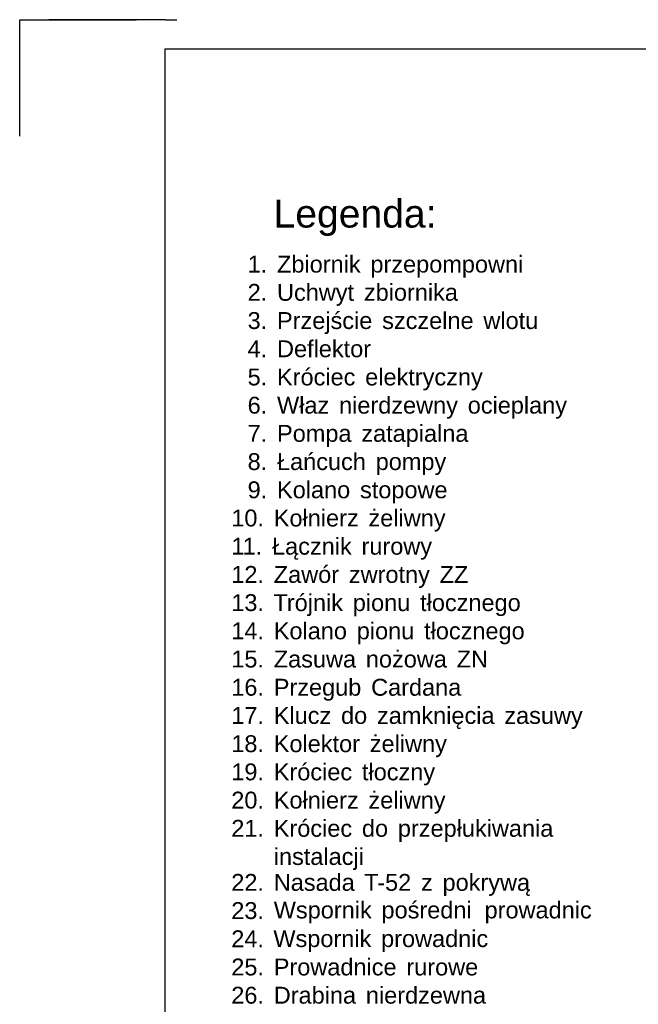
# Model space of a CAD drawing. Extents: x -23500 to 2637, y 21242 to 29547.
# Tile 28 of 121: x -14464 to -11808, y 24440 to 28667. Entities that reach past the tile are written whole.
import ezdxf

# ---------------------------------------------------------------- set-up
doc = ezdxf.new("R2010")
doc.units = 0
doc.header["$LTSCALE"] = 25
doc.layers.get('0').update_dxf_attribs({"linetype": 'CONTINUOUS', "lineweight": 13})
for name, color, linetype in [('0_5', 250, 'CONTINUOUS'), ('M_Ramki markery', 1, 'CONTINUOUS'), ('M_Ramki znaczniki', 6, 'CONTINUOUS')]:
    doc.layers.add(name, color=color, linetype=linetype)
doc.layers.add('M_Ramki do druku', color=7, linetype='CONTINUOUS', lineweight=25)
doc.layers.add('M_Ramki rysunków', color=2, linetype='CONTINUOUS', lineweight=25)
doc.styles.add('MCAD_TS', font='GENISO.SHX', dxfattribs={"width": 0.8, "oblique": 15})
doc.styles.get("Standard").update_dxf_attribs({"font": 'ARIAL.TTF', "height": 50})

# ---------------------------------------------------------------- blocks, each defined once
blk = doc.blocks.new('Znacznik_narozny_v2')
at = {"layer": 'M_Ramki znaczniki'}
blk.add_lwpolyline([(0, -20), (0, 0), (20, 0)], dxfattribs=at)
blk = doc.blocks.new('znacznik297')
at = {"lineweight": -2}
blk.add_line((0, 0), (-20, 0), dxfattribs=at)
at = {"layer": 'M_Ramki markery'}
blk.add_line((0, 0), (2, 0), dxfattribs=at)
blk = doc.blocks.new('*U1258')
at = {"layer": 'M_Ramki rysunków', "color": 0, "linetype": 'ByBlock', "lineweight": -2}
blk.add_lwpolyline([(25, 5), (25, 292), (415, 292), (415, 5)], close=True, dxfattribs=at)
blk.add_blockref('znacznik297', (25, 297))
at = {"layer": 'M_Ramki znaczniki'}
blk.add_blockref('Znacznik_narozny_v2', (0, 297), dxfattribs=at)
at = {"layer": 'M_Ramki do druku', "style": 'MCAD_TS', "width": 0.8}
for tag, p in [('KOMENTARZ', (16.54, 30.57)), ('RYSUNEK', (20.28, 30.57)), ('DATA', (24.02, 30.57))]:
    blk.add_attdef(tag, p, '', height=2, rotation=90, dxfattribs=at)

msp = doc.modelspace()

# ---------------------------------------------------------------- block references
at = {"layer": 'M_Ramki do druku', "xscale": 25, "yscale": 25, "zscale": 25}
msp.add_blockref('*U1258', (-14463.73, 21241.997), dxfattribs=at)

# ---------------------------------------------------------------- texts
at = {"color": 7, "char_height": 72.44037, "attachment_point": 1}
for s, insert in [('{\\fArial|b0|i0|c0;1}', (-13485.256, 27653.821)), ('{\\fArial|b0|i0|c0;Z}', (-13359.032, 27653.821)), ('{\\fArial|b0|i0|c0;b}', (-13297.374, 27653.821)), ('{\\fArial|b0|i0|c0;i}', (-13241.266, 27653.821)), ('{\\fArial|b0|i0|c0;i}', (-13073.042, 27653.821)), ('{\\fArial|b0|i0|c0;k}', (-13050.639, 27653.821)), ('{\\fArial|b0|i0|c0;i}', (-12324.319, 27653.821)), ('{\\fArial|b0|i0|c0;o}', (-13218.863, 27653.821)), ('{\\fArial|b0|i0|c0;r}', (-13162.754, 27653.821)), ('{\\fArial|b0|i0|c0;n}', (-13129.15, 27653.821)), ('{\\fArial|b0|i0|c0;p}', (-12958.06, 27653.821)), ('{\\fArial|b0|i0|c0;r}', (-12901.952, 27653.821)), ('{\\fArial|b0|i0|c0;z}', (-12868.347, 27653.821)), ('{\\fArial|b0|i0|c0;e}', (-12817.89, 27653.821)), ('{\\fArial|b0|i0|c0;p}', (-12761.782, 27653.821)), ('{\\fArial|b0|i0|c0;o}', (-12705.674, 27653.821)), ('{\\fArial|b0|i0|c0;m}', (-12649.566, 27653.821)), ('{\\fArial|b0|i0|c0;p}', (-12565.504, 27653.821)), ('{\\fArial|b0|i0|c0;o}', (-12509.396, 27653.821)), ('{\\fArial|b0|i0|c0;w}', (-12453.288, 27653.821)), ('{\\fArial|b0|i0|c0;n}', (-12380.428, 27653.821)), ('{\\fArial|b0|i0|c0;.}', (-13429.148, 27653.821)), ('{\\fArial|b0|i0|c0;2}', (-13485.256, 27532.724)), ('{\\fArial|b0|i0|c0;U}', (-13359.032, 27532.724)), ('{\\fArial|b0|i0|c0;h}', (-13235.715, 27532.724)), ('{\\fArial|b0|i0|c0;t}', (-13056.29, 27532.724)), ('{\\fArial|b0|i0|c0;b}', (-12935.687, 27532.724)), ('{\\fArial|b0|i0|c0;i}', (-12879.579, 27532.724)), ('{\\fArial|b0|i0|c0;i}', (-12711.355, 27532.724)), ('{\\fArial|b0|i0|c0;k}', (-12688.953, 27532.724)), ('{\\fArial|b0|i0|c0;c}', (-13286.172, 27532.724)), ('{\\fArial|b0|i0|c0;w}', (-13179.607, 27532.724)), ('{\\fArial|b0|i0|c0;y}', (-13106.747, 27532.724)), ('{\\fArial|b0|i0|c0;z}', (-12986.145, 27532.724)), ('{\\fArial|b0|i0|c0;o}', (-12857.176, 27532.724)), ('{\\fArial|b0|i0|c0;r}', (-12801.068, 27532.724)), ('{\\fArial|b0|i0|c0;n}', (-12767.464, 27532.724)), ('{\\fArial|b0|i0|c0;a}', (-12638.495, 27532.724)), ('{\\fArial|b0|i0|c0;.}', (-13429.148, 27532.724)), ('{\\fArial|b0|i0|c0;3}', (-13485.256, 27411.627)), ('{\\fArial|b0|i0|c0;P}', (-13359.032, 27411.627)), ('{\\fArial|b0|i0|c0;r}', (-13291.723, 27411.627)), ('{\\fArial|b0|i0|c0;z}', (-13258.118, 27411.627)), ('{\\fArial|b0|i0|c0;e}', (-13207.661, 27411.627)), ('{\\fArial|b0|i0|c0;j}', (-13151.553, 27411.627)), ('{\\fArial|b0|i0|c0;ś}', (-13129.15, 27411.627)), ('{\\fArial|b0|i0|c0;c}', (-13078.693, 27411.627)), ('{\\fArial|b0|i0|c0;i}', (-13028.236, 27411.627)), ('{\\fArial|b0|i0|c0;e}', (-13005.833, 27411.627)), ('{\\fArial|b0|i0|c0;s}', (-12907.633, 27411.627)), ('{\\fArial|b0|i0|c0;z}', (-12857.176, 27411.627)), ('{\\fArial|b0|i0|c0;c}', (-12806.719, 27411.627)), ('{\\fArial|b0|i0|c0;z}', (-12756.262, 27411.627)), ('{\\fArial|b0|i0|c0;e}', (-12705.805, 27411.627)), ('{\\fArial|b0|i0|c0;l}', (-12649.697, 27411.627)), ('{\\fArial|b0|i0|c0;n}', (-12627.294, 27411.627)), ('{\\fArial|b0|i0|c0;e}', (-12571.186, 27411.627)), ('{\\fArial|b0|i0|c0;w}', (-12472.956, 27411.627)), ('{\\fArial|b0|i0|c0;l}', (-12400.096, 27411.627)), ('{\\fArial|b0|i0|c0;o}', (-12377.693, 27411.627)), ('{\\fArial|b0|i0|c0;t}', (-12321.585, 27411.627)), ('{\\fArial|b0|i0|c0;u}', (-12293.531, 27411.627)), ('{\\fArial|b0|i0|c0;.}', (-13429.148, 27411.627)), ('{\\fArial|b0|i0|c0;4}', (-13485.256, 27290.53)), ('{\\fArial|b0|i0|c0;D}', (-13359.032, 27290.53)), ('{\\fArial|b0|i0|c0;e}', (-13286.172, 27290.53)), ('{\\fArial|b0|i0|c0;f}', (-13230.064, 27290.53)), ('{\\fArial|b0|i0|c0;l}', (-13202.01, 27290.53)), ('{\\fArial|b0|i0|c0;e}', (-13179.607, 27290.53)), ('{\\fArial|b0|i0|c0;k}', (-13123.499, 27290.53)), ('{\\fArial|b0|i0|c0;t}', (-13073.042, 27290.53)), ('{\\fArial|b0|i0|c0;o}', (-13044.988, 27290.53)), ('{\\fArial|b0|i0|c0;r}', (-12988.879, 27290.53)), ('{\\fArial|b0|i0|c0;.}', (-13429.148, 27290.53)), ('{\\fArial|b0|i0|c0;ó}', (-13258.118, 27169.433)), ('{\\fArial|b0|i0|c0;5}', (-13485.256, 27169.433)), ('{\\fArial|b0|i0|c0;K}', (-13359.032, 27169.433)), ('{\\fArial|b0|i0|c0;r}', (-13291.723, 27169.433)), ('{\\fArial|b0|i0|c0;c}', (-13202.01, 27169.433)), ('{\\fArial|b0|i0|c0;i}', (-13151.553, 27169.433)), ('{\\fArial|b0|i0|c0;e}', (-13129.15, 27169.433)), ('{\\fArial|b0|i0|c0;c}', (-13073.042, 27169.433)), ('{\\fArial|b0|i0|c0;e}', (-12980.483, 27169.433)), ('{\\fArial|b0|i0|c0;l}', (-12924.375, 27169.433)), ('{\\fArial|b0|i0|c0;e}', (-12901.972, 27169.433)), ('{\\fArial|b0|i0|c0;k}', (-12845.864, 27169.433)), ('{\\fArial|b0|i0|c0;t}', (-12795.407, 27169.433)), ('{\\fArial|b0|i0|c0;r}', (-12767.353, 27169.433)), ('{\\fArial|b0|i0|c0;y}', (-12733.748, 27169.433)), ('{\\fArial|b0|i0|c0;c}', (-12683.291, 27169.433)), ('{\\fArial|b0|i0|c0;z}', (-12632.834, 27169.433)), ('{\\fArial|b0|i0|c0;n}', (-12582.377, 27169.433)), ('{\\fArial|b0|i0|c0;y}', (-12526.269, 27169.433)), ('{\\fArial|b0|i0|c0;.}', (-13429.148, 27169.433)), ('{\\fArial|b0|i0|c0;ł}', (-13263.769, 27048.336)), ('{\\fArial|b0|i0|c0;i}', (-13036.622, 27048.336)), ('{\\fArial|b0|i0|c0;d}', (-12924.506, 27048.336)), ('{\\fArial|b0|i0|c0;i}', (-12433.67, 27048.336)), ('{\\fArial|b0|i0|c0;l}', (-12299.051, 27048.336)), ('{\\fArial|b0|i0|c0;6}', (-13485.256, 27048.336)), ('{\\fArial|b0|i0|c0;W}', (-13359.032, 27048.336)), ('{\\fArial|b0|i0|c0;a}', (-13241.367, 27048.336)), ('{\\fArial|b0|i0|c0;z}', (-13185.258, 27048.336)), ('{\\fArial|b0|i0|c0;n}', (-13092.73, 27048.336)), ('{\\fArial|b0|i0|c0;e}', (-13014.219, 27048.336)), ('{\\fArial|b0|i0|c0;r}', (-12958.111, 27048.336)), ('{\\fArial|b0|i0|c0;z}', (-12868.398, 27048.336)), ('{\\fArial|b0|i0|c0;e}', (-12817.941, 27048.336)), ('{\\fArial|b0|i0|c0;w}', (-12761.833, 27048.336)), ('{\\fArial|b0|i0|c0;n}', (-12688.973, 27048.336)), ('{\\fArial|b0|i0|c0;y}', (-12632.864, 27048.336)), ('{\\fArial|b0|i0|c0;o}', (-12540.235, 27048.336)), ('{\\fArial|b0|i0|c0;c}', (-12484.127, 27048.336)), ('{\\fArial|b0|i0|c0;e}', (-12411.267, 27048.336)), ('{\\fArial|b0|i0|c0;p}', (-12355.159, 27048.336)), ('{\\fArial|b0|i0|c0;a}', (-12276.648, 27048.336)), ('{\\fArial|b0|i0|c0;n}', (-12220.539, 27048.336)), ('{\\fArial|b0|i0|c0;y}', (-12164.431, 27048.336)), ('{\\fArial|b0|i0|c0;.}', (-13429.148, 27048.336)), ('{\\fArial|b0|i0|c0;7}', (-13485.256, 26927.239)), ('{\\fArial|b0|i0|c0;P}', (-13359.032, 26927.239)), ('{\\fArial|b0|i0|c0;i}', (-12750.399, 26927.239)), ('{\\fArial|b0|i0|c0;l}', (-12671.888, 26927.239)), ('{\\fArial|b0|i0|c0;o}', (-13291.723, 26927.239)), ('{\\fArial|b0|i0|c0;m}', (-13235.614, 26927.239)), ('{\\fArial|b0|i0|c0;p}', (-13151.553, 26927.239)), ('{\\fArial|b0|i0|c0;a}', (-13095.445, 26927.239)), ('{\\fArial|b0|i0|c0;z}', (-12997.235, 26927.239)), ('{\\fArial|b0|i0|c0;a}', (-12946.778, 26927.239)), ('{\\fArial|b0|i0|c0;t}', (-12890.67, 26927.239)), ('{\\fArial|b0|i0|c0;a}', (-12862.616, 26927.239)), ('{\\fArial|b0|i0|c0;p}', (-12806.507, 26927.239)), ('{\\fArial|b0|i0|c0;a}', (-12727.996, 26927.239)), ('{\\fArial|b0|i0|c0;n}', (-12649.485, 26927.239)), ('{\\fArial|b0|i0|c0;a}', (-12593.377, 26927.239)), ('{\\fArial|b0|i0|c0;.}', (-13429.148, 26927.239)), ('{\\fArial|b0|i0|c0;8}', (-13485.256, 26806.142)), ('{\\fArial|b0|i0|c0;Ł}', (-13359.032, 26806.142)), ('{\\fArial|b0|i0|c0;ń}', (-13246.816, 26806.142)), ('{\\fArial|b0|i0|c0;h}', (-13033.685, 26806.142)), ('{\\fArial|b0|i0|c0;a}', (-13302.924, 26806.142)), ('{\\fArial|b0|i0|c0;c}', (-13190.708, 26806.142)), ('{\\fArial|b0|i0|c0;u}', (-13140.251, 26806.142)), ('{\\fArial|b0|i0|c0;c}', (-13084.142, 26806.142)), ('{\\fArial|b0|i0|c0;p}', (-12935.486, 26806.142)), ('{\\fArial|b0|i0|c0;o}', (-12879.377, 26806.142)), ('{\\fArial|b0|i0|c0;m}', (-12823.269, 26806.142)), ('{\\fArial|b0|i0|c0;p}', (-12739.208, 26806.142)), ('{\\fArial|b0|i0|c0;y}', (-12683.099, 26806.142)), ('{\\fArial|b0|i0|c0;.}', (-13429.148, 26806.142)), ('{\\fArial|b0|i0|c0;9}', (-13485.256, 26685.045)), ('{\\fArial|b0|i0|c0;K}', (-13359.032, 26685.045)), ('{\\fArial|b0|i0|c0;l}', (-13235.614, 26685.045)), ('{\\fArial|b0|i0|c0;t}', (-12952.288, 26685.045)), ('{\\fArial|b0|i0|c0;o}', (-13291.723, 26685.045)), ('{\\fArial|b0|i0|c0;a}', (-13213.211, 26685.045)), ('{\\fArial|b0|i0|c0;n}', (-13157.103, 26685.045)), ('{\\fArial|b0|i0|c0;o}', (-13100.995, 26685.045)), ('{\\fArial|b0|i0|c0;s}', (-13002.745, 26685.045)), ('{\\fArial|b0|i0|c0;o}', (-12924.234, 26685.045)), ('{\\fArial|b0|i0|c0;p}', (-12868.125, 26685.045)), ('{\\fArial|b0|i0|c0;o}', (-12812.017, 26685.045)), ('{\\fArial|b0|i0|c0;w}', (-12755.909, 26685.045)), ('{\\fArial|b0|i0|c0;e}', (-12683.049, 26685.045)), ('{\\fArial|b0|i0|c0;.}', (-13429.148, 26685.045)), ('{\\fArial|b0|i0|c0;1}', (-13555.351, 26563.948)), ('{\\fArial|b0|i0|c0;0}', (-13499.243, 26563.948)), ('{\\fArial|b0|i0|c0;K}', (-13373.009, 26563.948)), ('{\\fArial|b0|i0|c0;o}', (-13305.699, 26563.948)), ('{\\fArial|b0|i0|c0;ł}', (-13249.591, 26563.948)), ('{\\fArial|b0|i0|c0;n}', (-13227.188, 26563.948)), ('{\\fArial|b0|i0|c0;i}', (-13171.08, 26563.948)), ('{\\fArial|b0|i0|c0;e}', (-13148.677, 26563.948)), ('{\\fArial|b0|i0|c0;r}', (-13092.569, 26563.948)), ('{\\fArial|b0|i0|c0;z}', (-13058.964, 26563.948)), ('{\\fArial|b0|i0|c0;ż}', (-12966.406, 26563.948)), ('{\\fArial|b0|i0|c0;e}', (-12915.949, 26563.948)), ('{\\fArial|b0|i0|c0;l}', (-12859.84, 26563.948)), ('{\\fArial|b0|i0|c0;i}', (-12837.437, 26563.948)), ('{\\fArial|b0|i0|c0;w}', (-12815.035, 26563.948)), ('{\\fArial|b0|i0|c0;n}', (-12742.175, 26563.948)), ('{\\fArial|b0|i0|c0;y}', (-12686.066, 26563.948)), ('{\\fArial|b0|i0|c0;.}', (-13443.134, 26563.948)), ('{\\fArial|b0|i0|c0;1}', (-13555.351, 26442.851)), ('{\\fArial|b0|i0|c0;1}', (-13506.71, 26442.851)), ('{\\fArial|b0|i0|c0;Ł}', (-13380.487, 26442.851)), ('{\\fArial|b0|i0|c0;ą}', (-13324.379, 26442.851)), ('{\\fArial|b0|i0|c0;c}', (-13268.27, 26442.851)), ('{\\fArial|b0|i0|c0;z}', (-13217.813, 26442.851)), ('{\\fArial|b0|i0|c0;n}', (-13167.356, 26442.851)), ('{\\fArial|b0|i0|c0;i}', (-13111.248, 26442.851)), ('{\\fArial|b0|i0|c0;k}', (-13088.845, 26442.851)), ('{\\fArial|b0|i0|c0;r}', (-12996.296, 26442.851)), ('{\\fArial|b0|i0|c0;u}', (-12962.692, 26442.851)), ('{\\fArial|b0|i0|c0;r}', (-12906.584, 26442.851)), ('{\\fArial|b0|i0|c0;o}', (-12872.979, 26442.851)), ('{\\fArial|b0|i0|c0;w}', (-12816.871, 26442.851)), ('{\\fArial|b0|i0|c0;y}', (-12744.011, 26442.851)), ('{\\fArial|b0|i0|c0;.}', (-13450.602, 26442.851)), ('{\\fArial|b0|i0|c0;ó}', (-13182.382, 26321.755)), ('{\\fArial|b0|i0|c0;1}', (-13555.351, 26321.755)), ('{\\fArial|b0|i0|c0;2}', (-13499.243, 26321.755)), ('{\\fArial|b0|i0|c0;Z}', (-13373.009, 26321.755)), ('{\\fArial|b0|i0|c0;a}', (-13311.35, 26321.755)), ('{\\fArial|b0|i0|c0;w}', (-13255.242, 26321.755)), ('{\\fArial|b0|i0|c0;r}', (-13126.274, 26321.755)), ('{\\fArial|b0|i0|c0;z}', (-13050.578, 26321.755)), ('{\\fArial|b0|i0|c0;w}', (-13000.121, 26321.755)), ('{\\fArial|b0|i0|c0;r}', (-12927.261, 26321.755)), ('{\\fArial|b0|i0|c0;o}', (-12893.657, 26321.755)), ('{\\fArial|b0|i0|c0;t}', (-12837.549, 26321.755)), ('{\\fArial|b0|i0|c0;n}', (-12809.494, 26321.755)), ('{\\fArial|b0|i0|c0;y}', (-12753.386, 26321.755)), ('{\\fArial|b0|i0|c0;Z}', (-12660.838, 26321.755)), ('{\\fArial|b0|i0|c0;Z}', (-12599.179, 26321.755)), ('{\\fArial|b0|i0|c0;.}', (-13443.134, 26321.755)), ('{\\fArial|b0|i0|c0;ó}', (-13283.327, 26200.658)), ('{\\fArial|b0|i0|c0;k}', (-13126.304, 26200.658)), ('{\\fArial|b0|i0|c0;ł}', (-12716.694, 26200.658)), ('{\\fArial|b0|i0|c0;1}', (-13555.351, 26200.658)), ('{\\fArial|b0|i0|c0;3}', (-13499.243, 26200.658)), ('{\\fArial|b0|i0|c0;T}', (-13374.825, 26200.658)), ('{\\fArial|b0|i0|c0;r}', (-13316.931, 26200.658)), ('{\\fArial|b0|i0|c0;j}', (-13227.218, 26200.658)), ('{\\fArial|b0|i0|c0;n}', (-13204.815, 26200.658)), ('{\\fArial|b0|i0|c0;i}', (-13148.707, 26200.658)), ('{\\fArial|b0|i0|c0;p}', (-13033.726, 26200.658)), ('{\\fArial|b0|i0|c0;i}', (-12977.617, 26200.658)), ('{\\fArial|b0|i0|c0;o}', (-12955.214, 26200.658)), ('{\\fArial|b0|i0|c0;n}', (-12899.106, 26200.658)), ('{\\fArial|b0|i0|c0;u}', (-12842.998, 26200.658)), ('{\\fArial|b0|i0|c0;t}', (-12744.748, 26200.658)), ('{\\fArial|b0|i0|c0;o}', (-12694.291, 26200.658)), ('{\\fArial|b0|i0|c0;c}', (-12638.183, 26200.658)), ('{\\fArial|b0|i0|c0;z}', (-12587.725, 26200.658)), ('{\\fArial|b0|i0|c0;n}', (-12537.268, 26200.658)), ('{\\fArial|b0|i0|c0;e}', (-12481.16, 26200.658)), ('{\\fArial|b0|i0|c0;g}', (-12425.052, 26200.658)), ('{\\fArial|b0|i0|c0;o}', (-12368.944, 26200.658)), ('{\\fArial|b0|i0|c0;.}', (-13443.134, 26200.658)), ('{\\fArial|b0|i0|c0;l}', (-13249.591, 26079.561)), ('{\\fArial|b0|i0|c0;i}', (-12960.613, 26079.561)), ('{\\fArial|b0|i0|c0;ł}', (-12699.69, 26079.561)), ('{\\fArial|b0|i0|c0;1}', (-13555.351, 26079.561)), ('{\\fArial|b0|i0|c0;4}', (-13499.243, 26079.561)), ('{\\fArial|b0|i0|c0;K}', (-13373.009, 26079.561)), ('{\\fArial|b0|i0|c0;o}', (-13305.699, 26079.561)), ('{\\fArial|b0|i0|c0;a}', (-13227.188, 26079.561)), ('{\\fArial|b0|i0|c0;n}', (-13171.08, 26079.561)), ('{\\fArial|b0|i0|c0;o}', (-13114.972, 26079.561)), ('{\\fArial|b0|i0|c0;p}', (-13016.722, 26079.561)), ('{\\fArial|b0|i0|c0;o}', (-12938.21, 26079.561)), ('{\\fArial|b0|i0|c0;n}', (-12882.102, 26079.561)), ('{\\fArial|b0|i0|c0;u}', (-12825.994, 26079.561)), ('{\\fArial|b0|i0|c0;t}', (-12727.744, 26079.561)), ('{\\fArial|b0|i0|c0;o}', (-12677.287, 26079.561)), ('{\\fArial|b0|i0|c0;c}', (-12621.179, 26079.561)), ('{\\fArial|b0|i0|c0;z}', (-12570.721, 26079.561)), ('{\\fArial|b0|i0|c0;n}', (-12520.264, 26079.561)), ('{\\fArial|b0|i0|c0;e}', (-12464.156, 26079.561)), ('{\\fArial|b0|i0|c0;g}', (-12408.048, 26079.561)), ('{\\fArial|b0|i0|c0;o}', (-12351.94, 26079.561)), ('{\\fArial|b0|i0|c0;.}', (-13443.134, 26079.561)), ('{\\fArial|b0|i0|c0;1}', (-13555.351, 25958.463)), ('{\\fArial|b0|i0|c0;5}', (-13499.243, 25958.463)), ('{\\fArial|b0|i0|c0;Z}', (-13373.009, 25958.463)), ('{\\fArial|b0|i0|c0;ż}', (-12865.391, 25958.463)), ('{\\fArial|b0|i0|c0;Z}', (-12587.756, 25958.463)), ('{\\fArial|b0|i0|c0;N}', (-12526.097, 25958.463)), ('{\\fArial|b0|i0|c0;a}', (-13311.35, 25958.463)), ('{\\fArial|b0|i0|c0;s}', (-13255.242, 25958.463)), ('{\\fArial|b0|i0|c0;u}', (-13204.785, 25958.463)), ('{\\fArial|b0|i0|c0;w}', (-13148.677, 25958.463)), ('{\\fArial|b0|i0|c0;a}', (-13075.817, 25958.463)), ('{\\fArial|b0|i0|c0;n}', (-12977.607, 25958.463)), ('{\\fArial|b0|i0|c0;o}', (-12921.499, 25958.463)), ('{\\fArial|b0|i0|c0;o}', (-12814.934, 25958.463)), ('{\\fArial|b0|i0|c0;w}', (-12758.825, 25958.463)), ('{\\fArial|b0|i0|c0;a}', (-12685.965, 25958.463)), ('{\\fArial|b0|i0|c0;.}', (-13443.134, 25958.463)), ('{\\fArial|b0|i0|c0;1}', (-13555.351, 25837.367)), ('{\\fArial|b0|i0|c0;6}', (-13499.243, 25837.367)), ('{\\fArial|b0|i0|c0;P}', (-13373.009, 25837.367)), ('{\\fArial|b0|i0|c0;b}', (-13053.313, 25837.367)), ('{\\fArial|b0|i0|c0;C}', (-12955.083, 25837.367)), ('{\\fArial|b0|i0|c0;d}', (-12792.511, 25837.367)), ('{\\fArial|b0|i0|c0;r}', (-13305.699, 25837.367)), ('{\\fArial|b0|i0|c0;z}', (-13272.095, 25837.367)), ('{\\fArial|b0|i0|c0;e}', (-13221.638, 25837.367)), ('{\\fArial|b0|i0|c0;g}', (-13165.529, 25837.367)), ('{\\fArial|b0|i0|c0;u}', (-13109.421, 25837.367)), ('{\\fArial|b0|i0|c0;a}', (-12882.223, 25837.367)), ('{\\fArial|b0|i0|c0;r}', (-12826.115, 25837.367)), ('{\\fArial|b0|i0|c0;a}', (-12736.402, 25837.367)), ('{\\fArial|b0|i0|c0;n}', (-12680.294, 25837.367)), ('{\\fArial|b0|i0|c0;a}', (-12624.186, 25837.367)), ('{\\fArial|b0|i0|c0;.}', (-13443.134, 25837.367)), ('{\\fArial|b0|i0|c0;1}', (-13555.351, 25716.27)), ('{\\fArial|b0|i0|c0;7}', (-13499.243, 25716.27)), ('{\\fArial|b0|i0|c0;K}', (-13373.009, 25716.27)), ('{\\fArial|b0|i0|c0;l}', (-13305.699, 25716.27)), ('{\\fArial|b0|i0|c0;d}', (-13084.183, 25716.27)), ('{\\fArial|b0|i0|c0;k}', (-12739.248, 25716.27)), ('{\\fArial|b0|i0|c0;i}', (-12632.683, 25716.27)), ('{\\fArial|b0|i0|c0;ę}', (-12610.28, 25716.27)), ('{\\fArial|b0|i0|c0;i}', (-12503.715, 25716.27)), ('{\\fArial|b0|i0|c0;u}', (-13283.296, 25716.27)), ('{\\fArial|b0|i0|c0;c}', (-13227.188, 25716.27)), ('{\\fArial|b0|i0|c0;z}', (-13176.731, 25716.27)), ('{\\fArial|b0|i0|c0;o}', (-13028.074, 25716.27)), ('{\\fArial|b0|i0|c0;z}', (-12929.875, 25716.27)), ('{\\fArial|b0|i0|c0;a}', (-12879.418, 25716.27)), ('{\\fArial|b0|i0|c0;m}', (-12823.309, 25716.27)), ('{\\fArial|b0|i0|c0;n}', (-12688.791, 25716.27)), ('{\\fArial|b0|i0|c0;c}', (-12554.171, 25716.27)), ('{\\fArial|b0|i0|c0;a}', (-12481.312, 25716.27)), ('{\\fArial|b0|i0|c0;z}', (-12383.112, 25716.27)), ('{\\fArial|b0|i0|c0;a}', (-12332.655, 25716.27)), ('{\\fArial|b0|i0|c0;s}', (-12276.547, 25716.27)), ('{\\fArial|b0|i0|c0;u}', (-12226.09, 25716.27)), ('{\\fArial|b0|i0|c0;w}', (-12169.981, 25716.27)), ('{\\fArial|b0|i0|c0;y}', (-12097.121, 25716.27)), ('{\\fArial|b0|i0|c0;.}', (-13443.134, 25716.27)), ('{\\fArial|b0|i0|c0;1}', (-13555.351, 25595.173)), ('{\\fArial|b0|i0|c0;8}', (-13499.243, 25595.173)), ('{\\fArial|b0|i0|c0;K}', (-13373.009, 25595.173)), ('{\\fArial|b0|i0|c0;o}', (-13305.699, 25595.173)), ('{\\fArial|b0|i0|c0;l}', (-13249.591, 25595.173)), ('{\\fArial|b0|i0|c0;e}', (-13227.188, 25595.173)), ('{\\fArial|b0|i0|c0;k}', (-13171.08, 25595.173)), ('{\\fArial|b0|i0|c0;t}', (-13120.623, 25595.173)), ('{\\fArial|b0|i0|c0;o}', (-13092.569, 25595.173)), ('{\\fArial|b0|i0|c0;r}', (-13036.46, 25595.173)), ('{\\fArial|b0|i0|c0;ż}', (-12960.755, 25595.173)), ('{\\fArial|b0|i0|c0;e}', (-12910.297, 25595.173)), ('{\\fArial|b0|i0|c0;l}', (-12854.189, 25595.173)), ('{\\fArial|b0|i0|c0;i}', (-12831.786, 25595.173)), ('{\\fArial|b0|i0|c0;w}', (-12809.383, 25595.173)), ('{\\fArial|b0|i0|c0;n}', (-12736.523, 25595.173)), ('{\\fArial|b0|i0|c0;y}', (-12680.415, 25595.173)), ('{\\fArial|b0|i0|c0;.}', (-13443.134, 25595.173)), ('{\\fArial|b0|i0|c0;ł}', (-12966.406, 25474.076)), ('{\\fArial|b0|i0|c0;1}', (-13555.351, 25474.076)), ('{\\fArial|b0|i0|c0;9}', (-13499.243, 25474.076)), ('{\\fArial|b0|i0|c0;K}', (-13373.009, 25474.076)), ('{\\fArial|b0|i0|c0;r}', (-13305.699, 25474.076)), ('{\\fArial|b0|i0|c0;ó}', (-13272.095, 25474.076)), ('{\\fArial|b0|i0|c0;c}', (-13215.987, 25474.076)), ('{\\fArial|b0|i0|c0;i}', (-13165.529, 25474.076)), ('{\\fArial|b0|i0|c0;e}', (-13143.127, 25474.076)), ('{\\fArial|b0|i0|c0;c}', (-13087.018, 25474.076)), ('{\\fArial|b0|i0|c0;t}', (-12994.46, 25474.076)), ('{\\fArial|b0|i0|c0;o}', (-12944.003, 25474.076)), ('{\\fArial|b0|i0|c0;c}', (-12887.895, 25474.076)), ('{\\fArial|b0|i0|c0;z}', (-12837.437, 25474.076)), ('{\\fArial|b0|i0|c0;n}', (-12786.98, 25474.076)), ('{\\fArial|b0|i0|c0;y}', (-12730.872, 25474.076)), ('{\\fArial|b0|i0|c0;.}', (-13443.134, 25474.076)), ('{\\fArial|b0|i0|c0;ł}', (-13249.591, 25352.979)), ('{\\fArial|b0|i0|c0;ż}', (-12966.406, 25352.979)), ('{\\fArial|b0|i0|c0;2}', (-13555.351, 25352.979)), ('{\\fArial|b0|i0|c0;0}', (-13499.243, 25352.979)), ('{\\fArial|b0|i0|c0;K}', (-13373.009, 25352.979)), ('{\\fArial|b0|i0|c0;o}', (-13305.699, 25352.979)), ('{\\fArial|b0|i0|c0;n}', (-13227.188, 25352.979)), ('{\\fArial|b0|i0|c0;i}', (-13171.08, 25352.979)), ('{\\fArial|b0|i0|c0;e}', (-13148.677, 25352.979)), ('{\\fArial|b0|i0|c0;r}', (-13092.569, 25352.979)), ('{\\fArial|b0|i0|c0;z}', (-13058.964, 25352.979)), ('{\\fArial|b0|i0|c0;e}', (-12915.949, 25352.979)), ('{\\fArial|b0|i0|c0;l}', (-12859.84, 25352.979)), ('{\\fArial|b0|i0|c0;i}', (-12837.437, 25352.979)), ('{\\fArial|b0|i0|c0;w}', (-12815.035, 25352.979)), ('{\\fArial|b0|i0|c0;n}', (-12742.175, 25352.979)), ('{\\fArial|b0|i0|c0;y}', (-12686.066, 25352.979)), ('{\\fArial|b0|i0|c0;.}', (-13443.134, 25352.979)), ('{\\fArial|b0|i0|c0;ó}', (-13272.095, 25231.882)), ('{\\fArial|b0|i0|c0;i}', (-13165.529, 25231.882)), ('{\\fArial|b0|i0|c0;d}', (-12994.46, 25231.882)), ('{\\fArial|b0|i0|c0;ł}', (-12587.766, 25231.882)), ('{\\fArial|b0|i0|c0;k}', (-12509.255, 25231.882)), ('{\\fArial|b0|i0|c0;i}', (-12458.798, 25231.882)), ('{\\fArial|b0|i0|c0;i}', (-12251.318, 25231.882)), ('{\\fArial|b0|i0|c0;2}', (-13555.351, 25231.882)), ('{\\fArial|b0|i0|c0;1}', (-13499.243, 25231.882)), ('{\\fArial|b0|i0|c0;K}', (-13373.009, 25231.882)), ('{\\fArial|b0|i0|c0;r}', (-13305.699, 25231.882)), ('{\\fArial|b0|i0|c0;c}', (-13215.987, 25231.882)), ('{\\fArial|b0|i0|c0;e}', (-13143.127, 25231.882)), ('{\\fArial|b0|i0|c0;c}', (-13087.018, 25231.882)), ('{\\fArial|b0|i0|c0;o}', (-12938.352, 25231.882)), ('{\\fArial|b0|i0|c0;p}', (-12840.152, 25231.882)), ('{\\fArial|b0|i0|c0;r}', (-12784.044, 25231.882)), ('{\\fArial|b0|i0|c0;z}', (-12750.439, 25231.882)), ('{\\fArial|b0|i0|c0;e}', (-12699.982, 25231.882)), ('{\\fArial|b0|i0|c0;p}', (-12643.874, 25231.882)), ('{\\fArial|b0|i0|c0;u}', (-12565.363, 25231.882)), ('{\\fArial|b0|i0|c0;w}', (-12436.395, 25231.882)), ('{\\fArial|b0|i0|c0;a}', (-12363.535, 25231.882)), ('{\\fArial|b0|i0|c0;n}', (-12307.426, 25231.882)), ('{\\fArial|b0|i0|c0;a}', (-12228.915, 25231.882)), ('{\\fArial|b0|i0|c0;.}', (-13443.134, 25231.882)), ('{\\fArial|b0|i0|c0;i}', (-13373.11, 25110.785)), ('{\\fArial|b0|i0|c0;l}', (-13159.979, 25110.785)), ('{\\fArial|b0|i0|c0;j}', (-13031.011, 25110.785)), ('{\\fArial|b0|i0|c0;i}', (-13008.608, 25110.785)), ('{\\fArial|b0|i0|c0;n}', (-13350.707, 25110.785)), ('{\\fArial|b0|i0|c0;s}', (-13294.599, 25110.785)), ('{\\fArial|b0|i0|c0;t}', (-13244.142, 25110.785)), ('{\\fArial|b0|i0|c0;a}', (-13216.088, 25110.785)), ('{\\fArial|b0|i0|c0;a}', (-13137.576, 25110.785)), ('{\\fArial|b0|i0|c0;c}', (-13081.468, 25110.785)), ('{\\fArial|b0|i0|c0;2}', (-13555.351, 24999.757)), ('{\\fArial|b0|i0|c0;2}', (-13499.243, 24999.757)), ('{\\fArial|b0|i0|c0;N}', (-13373.009, 24999.757)), ('{\\fArial|b0|i0|c0;a}', (-13300.149, 24999.757)), ('{\\fArial|b0|i0|c0;s}', (-13244.041, 24999.757)), ('{\\fArial|b0|i0|c0;a}', (-13193.584, 24999.757)), ('{\\fArial|b0|i0|c0;d}', (-13137.475, 24999.757)), ('{\\fArial|b0|i0|c0;a}', (-13081.367, 24999.757)), ('{\\fArial|b0|i0|c0;T}', (-12984.934, 24999.757)), ('{\\fArial|b0|i0|c0;5}', (-12895.251, 24999.757)), ('{\\fArial|b0|i0|c0;2}', (-12839.143, 24999.757)), ('{\\fArial|b0|i0|c0;z}', (-12740.943, 24999.757)), ('{\\fArial|b0|i0|c0;p}', (-12648.425, 24999.757)), ('{\\fArial|b0|i0|c0;o}', (-12592.317, 24999.757)), ('{\\fArial|b0|i0|c0;k}', (-12536.209, 24999.757)), ('{\\fArial|b0|i0|c0;r}', (-12485.752, 24999.757)), ('{\\fArial|b0|i0|c0;y}', (-12452.147, 24999.757)), ('{\\fArial|b0|i0|c0;w}', (-12401.69, 24999.757)), ('{\\fArial|b0|i0|c0;ą}', (-12328.83, 24999.757)), ('{\\fArial|b0|i0|c0;.}', (-13443.134, 24999.757)), ('{\\fArial|b0|i0|c0;-}', (-12928.856, 24999.757)), ('{\\fArial|b0|i0|c0;2}', (-13555.351, 24878.66)), ('{\\fArial|b0|i0|c0;3}', (-13499.243, 24878.66)), ('{\\fArial|b0|i0|c0;W}', (-13373.102, 24881.342)), ('{\\fArial|b0|i0|c0;s}', (-13277.839, 24881.342)), ('{\\fArial|b0|i0|c0;p}', (-13227.382, 24881.342)), ('{\\fArial|b0|i0|c0;o}', (-13171.273, 24881.342)), ('{\\fArial|b0|i0|c0;r}', (-13115.165, 24881.342)), ('{\\fArial|b0|i0|c0;n}', (-13081.561, 24881.342)), ('{\\fArial|b0|i0|c0;i}', (-13025.453, 24881.342)), ('{\\fArial|b0|i0|c0;k}', (-13003.05, 24881.342)), ('{\\fArial|b0|i0|c0;p}', (-12910.491, 24881.342)), ('{\\fArial|b0|i0|c0;o}', (-12854.383, 24881.342)), ('{\\fArial|b0|i0|c0;ś}', (-12798.275, 24881.342)), ('{\\fArial|b0|i0|c0;r}', (-12747.818, 24881.342)), ('{\\fArial|b0|i0|c0;e}', (-12714.213, 24881.342)), ('{\\fArial|b0|i0|c0;d}', (-12658.105, 24881.342)), ('{\\fArial|b0|i0|c0;n}', (-12601.997, 24881.342)), ('{\\fArial|b0|i0|c0;i}', (-12545.888, 24881.342)), ('{\\fArial|b0|i0|c0;p}', (-12467.918, 24881.342)), ('{\\fArial|b0|i0|c0;r}', (-12411.81, 24881.342)), ('{\\fArial|b0|i0|c0;o}', (-12378.205, 24881.342)), ('{\\fArial|b0|i0|c0;w}', (-12322.097, 24881.342)), ('{\\fArial|b0|i0|c0;a}', (-12249.237, 24881.342)), ('{\\fArial|b0|i0|c0;d}', (-12193.129, 24881.342)), ('{\\fArial|b0|i0|c0;n}', (-12137.021, 24881.342)), ('{\\fArial|b0|i0|c0;i}', (-12080.912, 24881.342)), ('{\\fArial|b0|i0|c0;c}', (-12058.509, 24881.342)), ('{\\fArial|b0|i0|c0;.}', (-13443.134, 24878.66)), ('{\\fArial|b0|i0|c0;2}', (-13555.351, 24757.563)), ('{\\fArial|b0|i0|c0;4}', (-13499.243, 24757.563)), ('{\\fArial|b0|i0|c0;W}', (-13374.81, 24758.374)), ('{\\fArial|b0|i0|c0;s}', (-13279.547, 24758.374)), ('{\\fArial|b0|i0|c0;p}', (-13229.09, 24758.374)), ('{\\fArial|b0|i0|c0;o}', (-13172.981, 24758.374)), ('{\\fArial|b0|i0|c0;r}', (-13116.873, 24758.374)), ('{\\fArial|b0|i0|c0;n}', (-13083.269, 24758.374)), ('{\\fArial|b0|i0|c0;i}', (-13027.16, 24758.374)), ('{\\fArial|b0|i0|c0;k}', (-13004.757, 24758.374)), ('{\\fArial|b0|i0|c0;p}', (-12912.199, 24758.374)), ('{\\fArial|b0|i0|c0;r}', (-12856.091, 24758.374)), ('{\\fArial|b0|i0|c0;o}', (-12822.486, 24758.374)), ('{\\fArial|b0|i0|c0;w}', (-12766.378, 24758.374)), ('{\\fArial|b0|i0|c0;a}', (-12693.518, 24758.374)), ('{\\fArial|b0|i0|c0;d}', (-12637.41, 24758.374)), ('{\\fArial|b0|i0|c0;n}', (-12581.302, 24758.374)), ('{\\fArial|b0|i0|c0;i}', (-12525.193, 24758.374)), ('{\\fArial|b0|i0|c0;c}', (-12502.79, 24758.374)), ('{\\fArial|b0|i0|c0;.}', (-13443.134, 24757.563)), ('{\\fArial|b0|i0|c0;2}', (-13555.351, 24636.466)), ('{\\fArial|b0|i0|c0;5}', (-13499.243, 24636.466)), ('{\\fArial|b0|i0|c0;P}', (-13373.009, 24636.466)), ('{\\fArial|b0|i0|c0;r}', (-13305.699, 24636.466)), ('{\\fArial|b0|i0|c0;o}', (-13272.095, 24636.466)), ('{\\fArial|b0|i0|c0;w}', (-13215.987, 24636.466)), ('{\\fArial|b0|i0|c0;a}', (-13143.127, 24636.466)), ('{\\fArial|b0|i0|c0;d}', (-13087.018, 24636.466)), ('{\\fArial|b0|i0|c0;n}', (-13030.91, 24636.466)), ('{\\fArial|b0|i0|c0;i}', (-12974.802, 24636.466)), ('{\\fArial|b0|i0|c0;c}', (-12952.399, 24636.466)), ('{\\fArial|b0|i0|c0;e}', (-12901.942, 24636.466)), ('{\\fArial|b0|i0|c0;r}', (-12803.662, 24636.466)), ('{\\fArial|b0|i0|c0;u}', (-12770.057, 24636.466)), ('{\\fArial|b0|i0|c0;r}', (-12713.949, 24636.466)), ('{\\fArial|b0|i0|c0;o}', (-12680.344, 24636.466)), ('{\\fArial|b0|i0|c0;w}', (-12624.236, 24636.466)), ('{\\fArial|b0|i0|c0;e}', (-12551.376, 24636.466)), ('{\\fArial|b0|i0|c0;.}', (-13443.134, 24636.466)), ('{\\fArial|b0|i0|c0;2}', (-13555.351, 24515.369)), ('{\\fArial|b0|i0|c0;6}', (-13499.243, 24515.369)), ('{\\fArial|b0|i0|c0;b}', (-13210.436, 24515.369)), ('{\\fArial|b0|i0|c0;i}', (-13154.328, 24515.369)), ('{\\fArial|b0|i0|c0;i}', (-12921.449, 24515.369)), ('{\\fArial|b0|i0|c0;d}', (-12809.333, 24515.369)), ('{\\fArial|b0|i0|c0;D}', (-13373.009, 24515.369)), ('{\\fArial|b0|i0|c0;r}', (-13300.149, 24515.369)), ('{\\fArial|b0|i0|c0;a}', (-13266.545, 24515.369)), ('{\\fArial|b0|i0|c0;n}', (-13131.925, 24515.369)), ('{\\fArial|b0|i0|c0;a}', (-13075.817, 24515.369)), ('{\\fArial|b0|i0|c0;n}', (-12977.557, 24515.369)), ('{\\fArial|b0|i0|c0;e}', (-12899.046, 24515.369)), ('{\\fArial|b0|i0|c0;r}', (-12842.937, 24515.369)), ('{\\fArial|b0|i0|c0;z}', (-12753.225, 24515.369)), ('{\\fArial|b0|i0|c0;e}', (-12702.768, 24515.369)), ('{\\fArial|b0|i0|c0;w}', (-12646.659, 24515.369)), ('{\\fArial|b0|i0|c0;n}', (-12573.799, 24515.369)), ('{\\fArial|b0|i0|c0;a}', (-12517.691, 24515.369)), ('{\\fArial|b0|i0|c0;.}', (-13443.134, 24515.369))]:
    msp.add_mtext(s, dxfattribs=dict(at, insert=insert))
at = {"layer": '0_5', "color": 7, "lineweight": 5, "insert": (-13373.633, 27894.555), "char_height": 120, "width": 5495.04367, "attachment_point": 1}
msp.add_mtext('Legenda:', dxfattribs=at)

doc.saveas('drawing.dxf')
